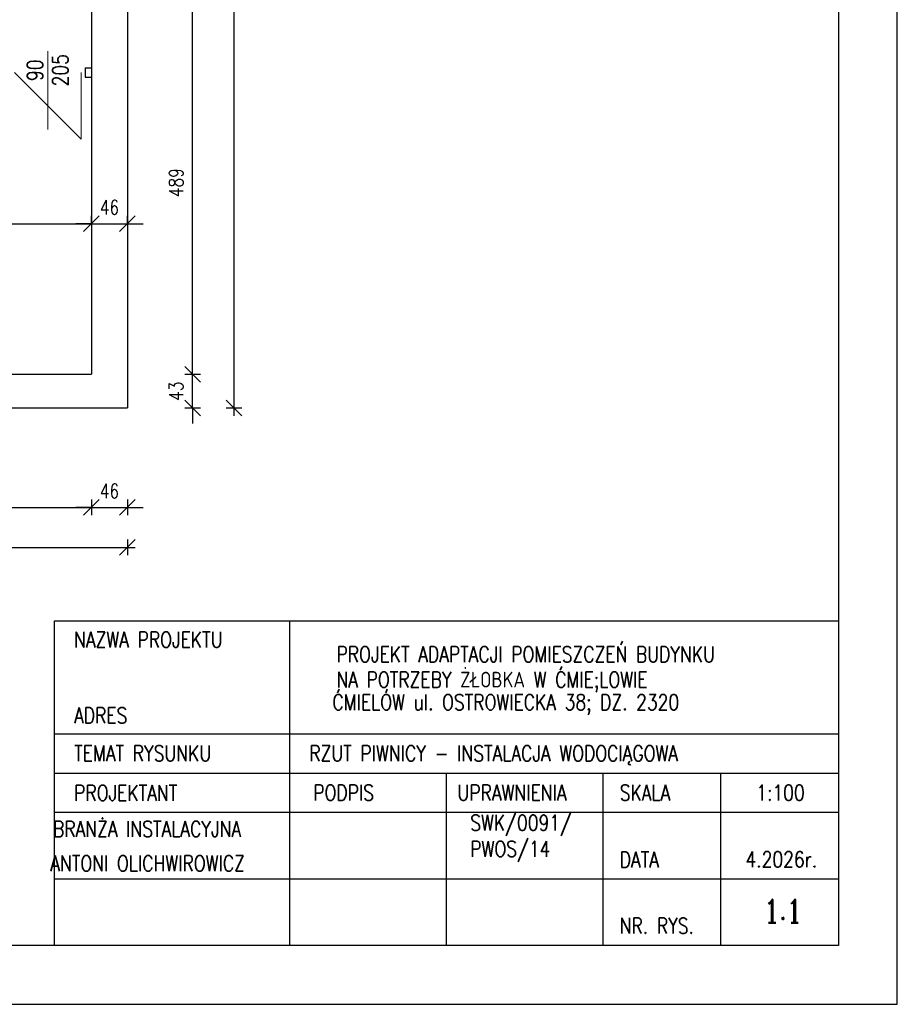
# Model space of a CAD drawing. Header units: centimetres. Extents: x 16800 to 40740, y -5708 to 2993.
# Tile 3 of 34: x 19881 to 21000, y -2970 to -1714. Entities that reach past the tile are written whole.
import ezdxf
from ezdxf.enums import TextEntityAlignment as Align

# ---------------------------------------------------------------- set-up
doc = ezdxf.new("R2010")
doc.units = ezdxf.units.CM
doc.header["$MEASUREMENT"] = 0
doc.layers.get('defpoints').update_dxf_attribs({"color": 6})
for name, color, linetype, lineweight in [('ELEKTRYKA', 7, 'Continuous', 35), ('linia pomocnicza', 7, 'Continuous', 18), ('linia widokowa', 8, 'Continuous', 25), ('opisy', 7, 'Continuous', 18), ('wymiary', 7, 'Continuous', 18)]:
    doc.layers.add(name, color=color, linetype=linetype, lineweight=lineweight)
doc.layers.add('TEXT', color=7, linetype='Continuous')
doc.styles.get("Standard").update_dxf_attribs({"font": 'romanc.shx', "width": 0.8})
doc.dimstyles.new('OLO', dxfattribs={"dimtxt": 18, "dimasz": 20, "dimexe": 10, "dimexo": 10, "dimgap": 12, "dimtad": 1, "dimdec": 1, "dimdsep": 46, "dimtxsty": 'Standard', "dimblk1": 'OBLIQUE', "dimblk2": 'OBLIQUE', "dimsah": 1, "dimcen": 2.5, "dimdle": 10, "dimclrd": 1, "dimclre": 1, "dimclrt": 1, "dimadec": 0, "dimazin": 0, "dimtfac": 1, "dimtdec": 1, "dimtix": 1, "dimtmove": 2, "dimatfit": 3, "dimldrblk": 'OBLIQUE', "dimfxl": 0, "dimtolj": 1, "dimarcsym": 0})

# ---------------------------------------------------------------- blocks, each defined once
blk = doc.blocks.new('_OBLIQUE')
at = {"color": 0, "linetype": 'ByBlock'}
blk.add_line((-0.5, -0.5), (0.5, 0.5), dxfattribs=at)
blk = doc.blocks.new('*D316')
at = {"layer": 'defpoints', "color": 0}
for p in [(19972, -2166), (19683, -2263), (19972, -2336)]:
    blk.add_point(p, dxfattribs=at)
at = {"layer": 'wymiary', "color": 1, "lineweight": -2}
for p, q in [((19673, -2336), (19982, -2336)), ((19683, -2326), (19683, -2346)), ((19972, -2326), (19972, -2346))]:
    blk.add_line(p, q, dxfattribs=at)
at = {"layer": 'wymiary', "color": 1, "lineweight": -2, "xscale": 20, "yscale": 20, "zscale": 20, "rotation": 180}
blk.add_blockref('_OBLIQUE', (19683, -2336), dxfattribs=at)
at = {"layer": 'wymiary', "color": 1, "lineweight": -2, "xscale": 20, "yscale": 20, "zscale": 20}
blk.add_blockref('_OBLIQUE', (19972, -2336), dxfattribs=at)
at = {"layer": 'wymiary', "color": 1, "insert": (19827.5, -2315), "char_height": 18, "attachment_point": 5}
blk.add_mtext('\\A1;289', dxfattribs=at)
blk = doc.blocks.new('*D317')
at = {"layer": 'defpoints', "color": 0}
for p in [(19972, -2166), (20018, -2209), (20018, -2336)]:
    blk.add_point(p, dxfattribs=at)
at = {"layer": 'wymiary', "color": 1, "lineweight": -2}
for p, q in [((19972, -2336), (19952, -2336)), ((19972, -2326), (19972, -2346)), ((19972, -2336), (20018, -2336)), ((20018, -2326), (20018, -2346)), ((20018, -2336), (20038, -2336))]:
    blk.add_line(p, q, dxfattribs=at)
at = {"layer": 'wymiary', "color": 1, "lineweight": -2, "xscale": 20, "yscale": 20, "zscale": 20}
blk.add_blockref('_OBLIQUE', (19972, -2336), dxfattribs=at)
at = {"layer": 'wymiary', "color": 1, "lineweight": -2, "xscale": 20, "yscale": 20, "zscale": 20, "rotation": 180}
blk.add_blockref('_OBLIQUE', (20018, -2336), dxfattribs=at)
at = {"layer": 'wymiary', "color": 1, "insert": (19995, -2315), "char_height": 18, "attachment_point": 5}
blk.add_mtext('\\A1;46', dxfattribs=at)
blk = doc.blocks.new('*D318')
at = {"layer": 'defpoints', "color": 0}
for p in [(20018, -2209), (17941, -2233), (20018, -2387)]:
    blk.add_point(p, dxfattribs=at)
at = {"layer": 'wymiary', "color": 1, "lineweight": -2}
for p, q in [((17931, -2387), (20028, -2387)), ((17941, -2377), (17941, -2397)), ((20018, -2377), (20018, -2397))]:
    blk.add_line(p, q, dxfattribs=at)
at = {"layer": 'wymiary', "color": 1, "lineweight": -2, "xscale": 20, "yscale": 20, "zscale": 20, "rotation": 180}
blk.add_blockref('_OBLIQUE', (17941, -2387), dxfattribs=at)
at = {"layer": 'wymiary', "color": 1, "lineweight": -2, "xscale": 20, "yscale": 20, "zscale": 20}
blk.add_blockref('_OBLIQUE', (20018, -2387), dxfattribs=at)
at = {"layer": 'wymiary', "color": 1, "insert": (18979.5, -2366), "char_height": 18, "attachment_point": 5}
blk.add_mtext('\\A1;2077', dxfattribs=at)
blk = doc.blocks.new('*D319')
at = {"layer": 'defpoints', "color": 0}
for p in [(19972, -2166), (20101, -2166), (20018, -2209)]:
    blk.add_point(p, dxfattribs=at)
at = {"layer": 'wymiary', "color": 1, "lineweight": -2}
for p, q in [((20101, -2166), (20101, -2146)), ((20091, -2166), (20111, -2166)), ((20101, -2209), (20101, -2166)), ((20091, -2209), (20111, -2209)), ((20101, -2209), (20101, -2229))]:
    blk.add_line(p, q, dxfattribs=at)
at = {"layer": 'wymiary', "color": 1, "lineweight": -2, "xscale": 20, "yscale": 20, "zscale": 20}
for p, rotation in [((20101, -2166), 270), ((20101, -2209), 90)]:
    blk.add_blockref('_OBLIQUE', p, dxfattribs=dict(at, rotation=rotation))
at = {"layer": 'wymiary', "color": 1, "insert": (20080, -2187.5), "char_height": 18, "attachment_point": 5, "rotation": 90}
blk.add_mtext('\\A1;43', dxfattribs=at)
blk = doc.blocks.new('*D320')
at = {"layer": 'defpoints', "color": 0}
for p in [(19972, -1677), (20101, -1677), (19972, -2166)]:
    blk.add_point(p, dxfattribs=at)
at = {"layer": 'wymiary', "color": 1, "lineweight": -2}
for p, q in [((20101, -2176), (20101, -1667)), ((20091, -1677), (20111, -1677)), ((20091, -2166), (20111, -2166))]:
    blk.add_line(p, q, dxfattribs=at)
at = {"layer": 'wymiary', "color": 1, "lineweight": -2, "xscale": 20, "yscale": 20, "zscale": 20}
for p, rotation in [((20101, -1677), 90), ((20101, -2166), 270)]:
    blk.add_blockref('_OBLIQUE', p, dxfattribs=dict(at, rotation=rotation))
at = {"layer": 'wymiary', "color": 1, "insert": (20080, -1921.5), "char_height": 18, "attachment_point": 5, "rotation": 90}
blk.add_mtext('\\A1;489', dxfattribs=at)
blk = doc.blocks.new('*D326')
at = {"layer": 'defpoints', "color": 0}
for p in [(20018, -935), (20154, -935), (20018, -2209)]:
    blk.add_point(p, dxfattribs=at)
at = {"layer": 'wymiary', "color": 1, "lineweight": -2}
for p, q in [((20154, -2219), (20154, -925)), ((20144, -935), (20164, -935)), ((20144, -2209), (20164, -2209))]:
    blk.add_line(p, q, dxfattribs=at)
at = {"layer": 'wymiary', "color": 1, "lineweight": -2, "xscale": 20, "yscale": 20, "zscale": 20}
for p, rotation in [((20154, -935), 90), ((20154, -2209), 270)]:
    blk.add_blockref('_OBLIQUE', p, dxfattribs=dict(at, rotation=rotation))
at = {"layer": 'wymiary', "color": 1, "insert": (20133, -1572), "char_height": 18, "attachment_point": 5, "rotation": 90}
blk.add_mtext('\\A1;1274', dxfattribs=at)
blk = doc.blocks.new('*D372')
at = {"layer": 'defpoints', "color": 0}
for p in [(19684, -1974), (19972, -1974), (19972, -1974)]:
    blk.add_point(p, dxfattribs=at)
at = {"layer": 'wymiary', "color": 1, "lineweight": -2}
for p, q in [((19684, -1974), (19684, -1964)), ((19972, -1974), (19972, -1964)), ((19674, -1974), (19982, -1974))]:
    blk.add_line(p, q, dxfattribs=at)
at = {"layer": 'wymiary', "color": 1, "lineweight": -2, "xscale": 20, "yscale": 20, "zscale": 20, "rotation": 180}
blk.add_blockref('_OBLIQUE', (19684, -1974), dxfattribs=at)
at = {"layer": 'wymiary', "color": 1, "lineweight": -2, "xscale": 20, "yscale": 20, "zscale": 20}
blk.add_blockref('_OBLIQUE', (19972, -1974), dxfattribs=at)
at = {"layer": 'wymiary', "color": 1, "insert": (19828, -1953), "char_height": 18, "attachment_point": 5}
blk.add_mtext('\\A1;288', dxfattribs=at)
blk = doc.blocks.new('*D373')
at = {"layer": 'defpoints', "color": 0}
for p in [(19972, -1974), (20018, -1974), (20018, -1974)]:
    blk.add_point(p, dxfattribs=at)
at = {"layer": 'wymiary', "color": 1, "lineweight": -2}
for p, q in [((19972, -1974), (19972, -1964)), ((20018, -1974), (20018, -1964)), ((19972, -1974), (19952, -1974)), ((19972, -1974), (20018, -1974)), ((20018, -1974), (20038, -1974))]:
    blk.add_line(p, q, dxfattribs=at)
at = {"layer": 'wymiary', "color": 1, "lineweight": -2, "xscale": 20, "yscale": 20, "zscale": 20}
blk.add_blockref('_OBLIQUE', (19972, -1974), dxfattribs=at)
at = {"layer": 'wymiary', "color": 1, "lineweight": -2, "xscale": 20, "yscale": 20, "zscale": 20, "rotation": 180}
blk.add_blockref('_OBLIQUE', (20018, -1974), dxfattribs=at)
at = {"layer": 'wymiary', "color": 1, "insert": (19995, -1953), "char_height": 18, "attachment_point": 5}
blk.add_mtext('\\A1;46', dxfattribs=at)

msp = doc.modelspace()

# ---------------------------------------------------------------- linework, layer by layer
at = {"layer": 'defpoints'}
for p, q in [((21000, -2970), (21000, 0)), ((20925, -75), (20925, -2895)), ((20925, -2895), (16875, -2895)), ((16800, -2970), (21000, -2970))]:
    msp.add_line(p, q, dxfattribs=at)
at = {"layer": 'linia pomocnicza'}
for p, q in [((19916.5, -1853.5), (19916.5, -1753.5)), ((19874, -1781), (19959, -1866)), ((19959, -1866), (19959, -1781))]:
    msp.add_line(p, q, dxfattribs=at)
at = {"layer": 'linia widokowa'}
for p, q in [((20018, -935), (20018, -2209)), ((19972, -1677), (19972, -2166)), ((19964, -1775), (19964, -1787)), ((19964, -1775), (19972, -1775)), ((19964, -1787), (19972, -1787)), ((19684, -2166), (19972, -2166)), ((19683, -2209), (20018, -2209)), ((19925, -2480.619), (20925, -2480.619)), ((19925, -2895), (19925, -2480.619)), ((20225, -2895), (20225, -2480.619)), ((20925, -2480.619), (20925, -2895)), ((19925, -2625), (20925, -2625)), ((19925, -2675), (20925, -2675)), ((20425, -2895), (20425, -2675)), ((20625, -2895), (20625, -2675)), ((20775, -2895), (20775, -2675)), ((19925, -2725), (20925, -2725)), ((19925, -2810), (20925, -2810)), ((20925, -2895), (19925, -2895))]:
    msp.add_line(p, q, dxfattribs=at)

# ---------------------------------------------------------------- texts
at = {"layer": 'ELEKTRYKA', "color": 0, "lineweight": 25, "char_height": 20, "attachment_point": 1}
for s, insert, width in [('BRANŻA INSTALACYJNA', (19923.05, -2736.233), 299.96462), ('SWK/0091/\\PPWOS/14', (20455.287, -2728.334), 88.40501), ('ANTONI OLICHWIROWICZ', (19919.583, -2780.203), 299.96462)]:
    msp.add_mtext(s, dxfattribs=dict(at, insert=insert, width=width))
at = {"layer": 'linia pomocnicza', "width": 0.8}
for s, p in [('90', (19900, -1778)), ('205', (19932.381, -1778))]:
    msp.add_text(s, height=20, rotation=90, dxfattribs=at).set_placement(p, align=Align.MIDDLE)
at = {"layer": 'opisy', "width": 0.8}
for s, p in [('NAZWA PROJEKTU', (19950, -2514.619)), ('PROJEKT ADAPTACJI POMIESZCZEŃ BUDYNKU ', (20284.68, -2533.282)), ('NA POTRZEBY ŻŁOBKA W ĆMIE;LOWIE', (20284.68, -2565.662)), ('ĆMIELÓW ul. OSTROWIECKA 38; DZ. 2320', (20279.479, -2594.508)), ('ADRES', (19950, -2611.381)), ('RZUT PIWNICY - INSTALACJA WODOCIĄGOWA', (20250, -2659.762)), ('TEMAT RYSUNKU', (19950, -2659.762)), ('PROJEKTANT', (19950, -2710.143)), ('PODPIS', (20255, -2710)), ('UPRAWNIENIA', (20439, -2710)), ('SKALA', (20646, -2710)), ('DATA', (20646, -2795.381)), ('NR. RYS.', (20646, -2879.762))]:
    msp.add_text(s, height=20, dxfattribs=at).set_placement(p)
for s, p in [('1:100', (20851, -2710)), ('4.2026r.', (20852, -2795))]:
    msp.add_text(s, height=20, dxfattribs=at).set_placement(p, align=Align.CENTER)
at = {"layer": 'TEXT', "insert": (20829.49, -2836.05), "char_height": 30, "width": 391.29633, "attachment_point": 1}
msp.add_mtext('1.1', dxfattribs=at)

# ---------------------------------------------------------------- dimensions: what is measured, and where the dimension line sits
at = {"layer": 'wymiary'}
for base, p1, p2, picture, middle in [((20154, -935), (20018, -2209), (20018, -935), '*D326', (20133, -1572)), ((20101, -1677), (19972, -2166), (19972, -1677), '*D320', (20080, -1921.5)), ((20101, -2166), (20018, -2209), (19972, -2166), '*D319', (20080, -2187.5))]:
    dim = msp.add_linear_dim(base=base, p1=p1, p2=p2, angle=90, dimstyle='OLO', dxfattribs=at)
    dim.commit()
    dim.dimension.update_dxf_attribs({"geometry": picture, "text_midpoint": middle})
for base, p1, p2, picture, middle in [((19972, -1974), (19684, -1974), (19972, -1974), '*D372', (19828, -1953)), ((20018, -1974), (19972, -1974), (20018, -1974), '*D373', (19995, -1953)), ((19972, -2336), (19683, -2263), (19972, -2166), '*D316', (19827.5, -2315)), ((20018, -2336), (19972, -2166), (20018, -2209), '*D317', (19995, -2315)), ((20018, -2387), (17941, -2233), (20018, -2209), '*D318', (18979.5, -2366))]:
    dim = msp.add_linear_dim(base=base, p1=p1, p2=p2, dimstyle='OLO', dxfattribs=at)
    dim.commit()
    dim.dimension.update_dxf_attribs({"geometry": picture, "text_midpoint": middle})

doc.saveas('drawing.dxf')
